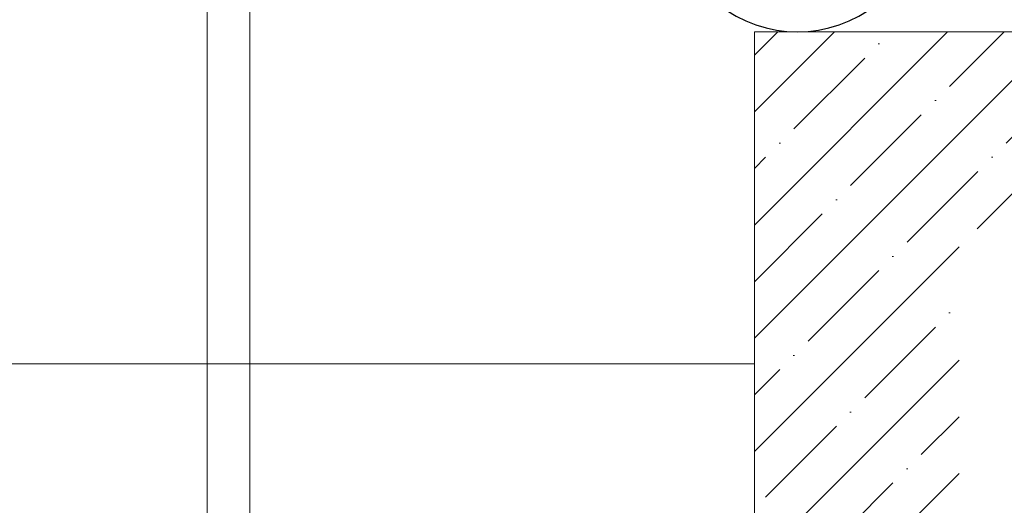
# Model space of a CAD drawing. Header units: millimetres. Extents: x -404827 to -46036, y 267324 to 306977.
# Tile 11 of 55: x -186336 to -183212, y 281730 to 283269. Entities that reach past the tile are written whole.
import ezdxf

# ---------------------------------------------------------------- set-up
doc = ezdxf.new("R2010")
doc.units = ezdxf.units.MM
doc.layers.add('Основная', color=1, linetype='Continuous', lineweight=50)

# ---------------------------------------------------------------- blocks, each defined once
blk = doc.blocks.new('A$C3248a950')
at = {"layer": 'Defpoints', "color": 4, "lineweight": 5}
blk.add_lwpolyline([(-3080, 0), (3080, 0), (3080, 3061), (-3080, 3061), (-3080, 0)], dxfattribs=at)

msp = doc.modelspace()

# ---------------------------------------------------------------- hatches: boundary and pattern name
at = {"layer": 'Основная', "lineweight": 20}
h = msp.add_hatch(dxfattribs=at)
h.set_pattern_fill('ANSI35', scale=40)
h.set_pattern_definition([(45, (-129324.4, 0), (-179.60512, 179.60512), []), (45, (-129144.8, 0), (-179.60512, 179.60512), [317.5, -63.5, 0, -63.5])])
h.paths.add_polyline_path([(-184004.564, 278818.094), (-184004.564, 283231.011), (-180086.938, 283231.011), (-180086.938, 282606.37), (-183355.176, 282606.37), (-183355.176, 278818.094)])

# ---------------------------------------------------------------- linework, layer by layer
msp.add_arc((-183868.154, 283634.79), 403.78, 153.946422, 26.053578)
at = {"layer": 'Основная', "color": 7, "lineweight": 20}
msp.add_line((-184004.564, 278818.094), (-184004.564, 283231.011), dxfattribs=at)
msp.add_lwpolyline([(-185741.01, 291042.87), (-185605.594, 291042.87), (-185605.594, 281445.546), (-185741.01, 281445.546)], close=True, dxfattribs=at)
msp.add_lwpolyline([(-184004.564, 283231.011), (-180086.938, 283231.011)], dxfattribs=at)

# ---------------------------------------------------------------- block references
at = {"xscale": -1}
msp.add_blockref('A$C3248a950', (-187084.564, 279117.527), dxfattribs=at)

doc.saveas('drawing.dxf')
